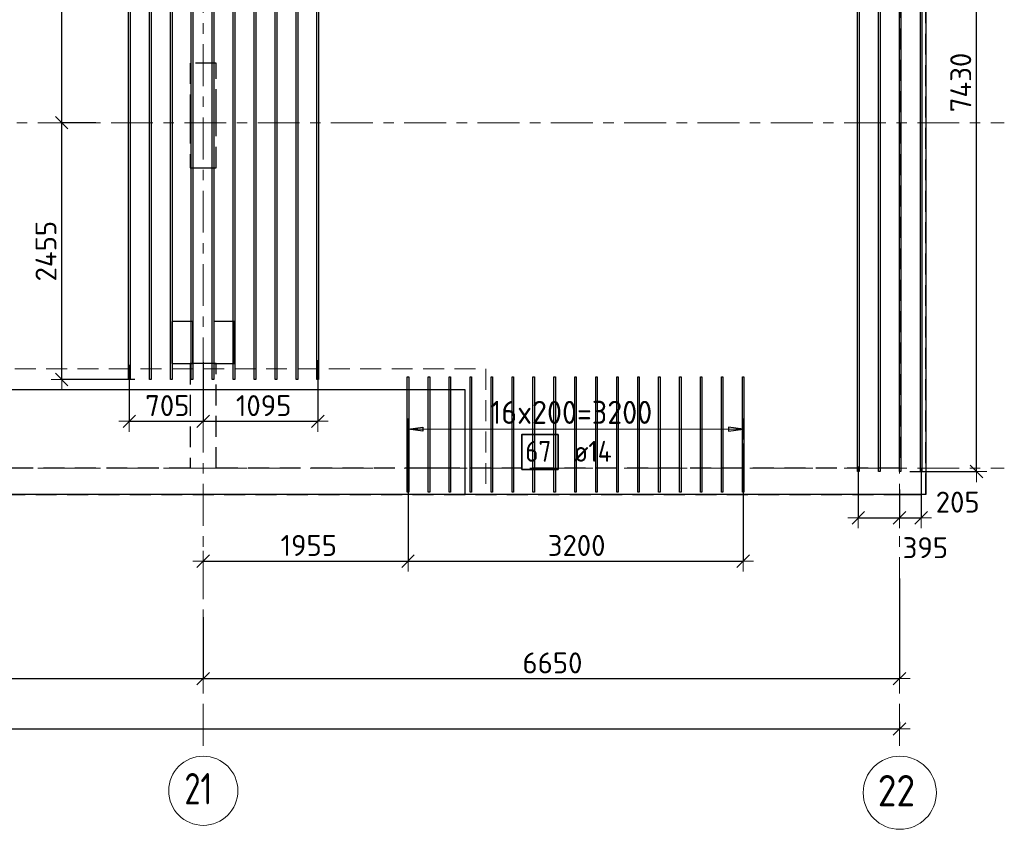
# Model space of a CAD drawing. Header units: metres. Extents: x -38 to 98, y -15 to 19.
# Tile 26 of 64: x 53.2 to 62.6, y -3.45 to 4.28. Entities that reach past the tile are written whole.
import ezdxf

# ---------------------------------------------------------------- set-up
doc = ezdxf.new("R2010")
doc.units = ezdxf.units.M
doc.header["$PDMODE"] = 65
for name, pattern in [('______11', [0.5, 0.4, -0.05, 0, -0.05]), ('______2', [0.27, 0.2, -0.07]), ('______5', [1.1, 0.8, -0.1, 0.1, -0.1])]:
    doc.linetypes.add(name, pattern=pattern)
for name, color, linetype, lineweight in [('XR$2$Осевая линия (1)', 7, '______5', 13), ('XR$2$Размерная линия (1)', 7, 'Continuous', 13), ('XR$3$Перекрытие (1)', 7, 'Continuous', 35), ('XR$3$Перекрытие (2)', 7, 'Continuous', 35), ('XR$3$Размерная линия (1)', 7, 'Continuous', 13), ('XR$5$Стена (1)', 7, 'Continuous', 35)]:
    doc.layers.add(name, color=color, linetype=linetype, lineweight=lineweight)
doc.layers.add('XR$3$Арм.стержн.Доп. Арм. верхн.зоны У', color=7, linetype='Continuous', lineweight=35, true_color=0x739641)
doc.styles.add('ISOCPEUR', font='txt')
doc.dimstyles.new('DIMSTYLE_3', dxfattribs={"dimtxt": 0.2, "dimasz": 0.2, "dimexe": 0, "dimexo": 0, "dimgap": 0.1, "dimtad": 2, "dimdec": 0, "dimlfac": 1000, "dimrnd": 5, "dimzin": 12, "dimdsep": 46, "dimtxsty": 'ISOCPEUR', "dimblk1": 'ALL_ML_STRICH', "dimblk2": 'ALL_ML_STRICH', "dimsah": 1, "dimcen": 0, "dimclrd": 7, "dimclre": 256, "dimclrt": 7, "dimadec": 0, "dimazin": 0, "dimtfac": 1, "dimtdec": 0, "dimtix": 1, "dimtmove": 2, "dimatfit": 3, "dimfxl": 0, "dimtzin": 0, "dimlwd": 0, "dimlwe": -3, "dimarcsym": 0})
doc.dimstyles.new('DIMSTYLE_6', dxfattribs={"dimtxt": 0.2, "dimasz": 0.2, "dimexe": 0, "dimexo": 0, "dimgap": 0.1, "dimtad": 0, "dimdec": 0, "dimlfac": 1000, "dimrnd": 5, "dimzin": 12, "dimdsep": 46, "dimtxsty": 'ISOCPEUR', "dimblk1": 'ALL_ML_STRICH', "dimblk2": 'ALL_ML_STRICH', "dimsah": 1, "dimcen": 0, "dimclrd": 7, "dimclre": 256, "dimclrt": 7, "dimadec": 0, "dimazin": 0, "dimtfac": 1, "dimtdec": 0, "dimtix": 1, "dimtmove": 2, "dimatfit": 3, "dimfxl": 0, "dimtvp": 1.2, "dimtzin": 0, "dimlwd": 0, "dimlwe": -3, "dimarcsym": 0})
doc.dimstyles.new('DIMSTYLE_7', dxfattribs={"dimtxt": 0.2, "dimasz": 0.2, "dimexe": 0, "dimexo": 0, "dimgap": 0.1, "dimtad": 2, "dimdec": 0, "dimlfac": 1000, "dimrnd": 5, "dimzin": 12, "dimdsep": 46, "dimtxsty": 'ISOCPEUR', "dimblk1": 'ALL_ML_STRICH', "dimblk2": 'ALL_ML_STRICH', "dimsah": 1, "dimcen": 0, "dimclrd": 7, "dimclre": 256, "dimclrt": 7, "dimadec": 0, "dimazin": 0, "dimtfac": 1, "dimtdec": 0, "dimtix": 1, "dimtmove": 2, "dimatfit": 3, "dimfxl": 0, "dimtvp": 1.2, "dimtzin": 0, "dimlwd": 0, "dimlwe": -3, "dimarcsym": 0})

# ---------------------------------------------------------------- blocks, each defined once
blk = doc.blocks.new('ALL_ML_STRICH')
at = {"color": 0, "linetype": 'ByBlock', "lineweight": -2}
for p, q in [((0, -0.5), (0, 0.5)), ((-1, 0), (0.5, 0)), ((-0.3, -0.3), (0.3, 0.3))]:
    blk.add_line(p, q, dxfattribs=at)
blk = doc.blocks.new('*D16')
at = {"layer": 'DEFPOINTS', "color": 7, "linetype": 'Continuous', "lineweight": 13, "transparency": 33554687}
for p in [(54.95, -1.4027), (48.15, -1.6059), (48.15, -2.009)]:
    blk.add_point(p, dxfattribs=at)
at = {"layer": 'XR$2$Размерная линия (1)', "color": 9, "linetype": 'Continuous', "lineweight": -2, "true_color": 0xc7c7c7, "transparency": 33554687}
for p, q in [((54.95, -1.4227), (54.95, -2.009)), ((48.15, -1.6259), (48.15, -2.009))]:
    blk.add_line(p, q, dxfattribs=at)
at = {"layer": 'XR$2$Размерная линия (1)', "color": 7, "linetype": 'Continuous', "lineweight": -2, "transparency": 33554687}
blk.add_line((48.15, -2.009), (54.95, -2.009), dxfattribs=at)
at = {"layer": 'XR$2$Размерная линия (1)', "color": 7, "linetype": 'Continuous', "lineweight": 13, "transparency": 33554687, "xscale": 0.2, "yscale": 0.2, "zscale": 0.2, "rotation": 180}
blk.add_blockref('ALL_ML_STRICH', (48.15, -2.009), dxfattribs=at)
at = {"layer": 'XR$2$Размерная линия (1)', "color": 7, "linetype": 'Continuous', "lineweight": 13, "transparency": 33554687, "xscale": 0.2, "yscale": 0.2, "zscale": 0.2}
blk.add_blockref('ALL_ML_STRICH', (54.95, -2.009), dxfattribs=at)
at = {"layer": 'XR$2$Размерная линия (1)', "color": 7, "linetype": 'Continuous', "lineweight": 13, "transparency": 33554687, "insert": (51.56, -1.859), "char_height": 0.2, "width": 0.8, "attachment_point": 5, "style": 'ISOCPEUR'}
blk.add_mtext('\\A1;{6800}', dxfattribs=at)
blk = doc.blocks.new('*D17')
at = {"layer": 'DEFPOINTS', "color": 7, "linetype": 'Continuous', "lineweight": 13, "transparency": 33554687}
for p in [(61.6, -1.033), (54.95, -1.4027), (54.95, -2.009)]:
    blk.add_point(p, dxfattribs=at)
at = {"layer": 'XR$2$Размерная линия (1)', "color": 9, "linetype": 'Continuous', "lineweight": -2, "true_color": 0xc7c7c7, "transparency": 33554687}
for p, q in [((61.6, -1.053), (61.6, -2.009)), ((54.95, -1.4227), (54.95, -2.009))]:
    blk.add_line(p, q, dxfattribs=at)
at = {"layer": 'XR$2$Размерная линия (1)', "color": 7, "linetype": 'Continuous', "lineweight": -2, "transparency": 33554687}
blk.add_line((54.95, -2.009), (61.6, -2.009), dxfattribs=at)
at = {"layer": 'XR$2$Размерная линия (1)', "color": 7, "linetype": 'Continuous', "lineweight": 13, "transparency": 33554687, "xscale": 0.2, "yscale": 0.2, "zscale": 0.2, "rotation": 180}
blk.add_blockref('ALL_ML_STRICH', (54.95, -2.009), dxfattribs=at)
at = {"layer": 'XR$2$Размерная линия (1)', "color": 7, "linetype": 'Continuous', "lineweight": 13, "transparency": 33554687, "xscale": 0.2, "yscale": 0.2, "zscale": 0.2}
blk.add_blockref('ALL_ML_STRICH', (61.6, -2.009), dxfattribs=at)
at = {"layer": 'XR$2$Размерная линия (1)', "color": 7, "linetype": 'Continuous', "lineweight": 13, "transparency": 33554687, "insert": (58.285, -1.859), "char_height": 0.2, "width": 0.8, "attachment_point": 5, "style": 'ISOCPEUR'}
blk.add_mtext('\\A1;{6650}', dxfattribs=at)
blk = doc.blocks.new('*D18')
at = {"layer": 'DEFPOINTS', "color": 7, "linetype": 'Continuous', "lineweight": 13, "transparency": 33554687}
for p in [(0.5, -2.3633), (61.6, -2.4001), (0.5, -2.4901)]:
    blk.add_point(p, dxfattribs=at)
at = {"layer": 'XR$2$Размерная линия (1)', "color": 9, "linetype": 'Continuous', "lineweight": -2, "true_color": 0xc7c7c7, "transparency": 33554687}
for p, q in [((0.5, -2.3833), (0.5, -2.4901)), ((61.6, -2.4201), (61.6, -2.4901))]:
    blk.add_line(p, q, dxfattribs=at)
at = {"layer": 'XR$2$Размерная линия (1)', "color": 7, "linetype": 'Continuous', "lineweight": -2, "transparency": 33554687}
blk.add_line((0.5, -2.4901), (61.6, -2.4901), dxfattribs=at)
at = {"layer": 'XR$2$Размерная линия (1)', "color": 7, "linetype": 'Continuous', "lineweight": 13, "transparency": 33554687, "xscale": 0.2, "yscale": 0.2, "zscale": 0.2, "rotation": 180}
blk.add_blockref('ALL_ML_STRICH', (0.5, -2.4901), dxfattribs=at)
at = {"layer": 'XR$2$Размерная линия (1)', "color": 7, "linetype": 'Continuous', "lineweight": 13, "transparency": 33554687, "xscale": 0.2, "yscale": 0.2, "zscale": 0.2}
blk.add_blockref('ALL_ML_STRICH', (61.6, -2.4901), dxfattribs=at)
at = {"layer": 'XR$2$Размерная линия (1)', "color": 7, "linetype": 'Continuous', "lineweight": 13, "transparency": 33554687, "insert": (31.1, -2.3401), "char_height": 0.2, "width": 1, "attachment_point": 5, "style": 'ISOCPEUR'}
blk.add_mtext('\\A1;{61100}', dxfattribs=at)
blk = doc.blocks.new('*D163')
at = {"layer": 'DEFPOINTS', "color": 7, "linetype": 'Continuous', "lineweight": 13, "transparency": 33554687}
for p in [(56.9058, 0.3231), (54.95, -0.8872), (54.95, -0.9116)]:
    blk.add_point(p, dxfattribs=at)
at = {"layer": 'XR$3$Размерная линия (1)', "color": 9, "linetype": 'Continuous', "lineweight": -2, "true_color": 0xc7c7c7, "transparency": 33554687}
for p, q in [((56.9058, 0.3031), (56.9058, -0.8872)), ((54.95, -0.8916), (54.95, -0.8872))]:
    blk.add_line(p, q, dxfattribs=at)
at = {"layer": 'XR$3$Размерная линия (1)', "color": 7, "linetype": 'Continuous', "lineweight": -2, "transparency": 33554687}
blk.add_line((54.95, -0.8872), (56.9058, -0.8872), dxfattribs=at)
at = {"layer": 'XR$3$Размерная линия (1)', "color": 7, "linetype": 'Continuous', "lineweight": 13, "transparency": 33554687, "xscale": 0.2, "yscale": 0.2, "zscale": 0.2, "rotation": 180}
blk.add_blockref('ALL_ML_STRICH', (54.95, -0.8872), dxfattribs=at)
at = {"layer": 'XR$3$Размерная линия (1)', "color": 7, "linetype": 'Continuous', "lineweight": 13, "transparency": 33554687, "xscale": 0.2, "yscale": 0.2, "zscale": 0.2}
blk.add_blockref('ALL_ML_STRICH', (56.9058, -0.8872), dxfattribs=at)
at = {"layer": 'XR$3$Размерная линия (1)', "color": 7, "linetype": 'Continuous', "lineweight": 13, "transparency": 33554687, "insert": (55.9579, -0.7372), "char_height": 0.2, "width": 0.8, "attachment_point": 5, "style": 'ISOCPEUR'}
blk.add_mtext('\\A1;{1955}', dxfattribs=at)
blk = doc.blocks.new('*D164')
at = {"layer": 'DEFPOINTS', "color": 7, "linetype": 'Continuous', "lineweight": 13, "transparency": 33554687}
for p in [(56.9058, 0.3231), (60.1058, 0.2575), (56.9058, -0.8872)]:
    blk.add_point(p, dxfattribs=at)
at = {"layer": 'XR$3$Размерная линия (1)', "color": 9, "linetype": 'Continuous', "lineweight": -2, "true_color": 0xc7c7c7, "transparency": 33554687}
for p, q in [((56.9058, 0.3031), (56.9058, -0.8872)), ((60.1058, 0.2375), (60.1058, -0.8872))]:
    blk.add_line(p, q, dxfattribs=at)
at = {"layer": 'XR$3$Размерная линия (1)', "color": 7, "linetype": 'Continuous', "lineweight": -2, "transparency": 33554687}
blk.add_line((56.9058, -0.8872), (60.1058, -0.8872), dxfattribs=at)
at = {"layer": 'XR$3$Размерная линия (1)', "color": 7, "linetype": 'Continuous', "lineweight": 13, "transparency": 33554687, "xscale": 0.2, "yscale": 0.2, "zscale": 0.2, "rotation": 180}
blk.add_blockref('ALL_ML_STRICH', (56.9058, -0.8872), dxfattribs=at)
at = {"layer": 'XR$3$Размерная линия (1)', "color": 7, "linetype": 'Continuous', "lineweight": 13, "transparency": 33554687, "xscale": 0.2, "yscale": 0.2, "zscale": 0.2}
blk.add_blockref('ALL_ML_STRICH', (60.1058, -0.8872), dxfattribs=at)
at = {"layer": 'XR$3$Размерная линия (1)', "color": 7, "linetype": 'Continuous', "lineweight": 13, "transparency": 33554687, "insert": (58.5158, -0.7372), "char_height": 0.2, "width": 0.8, "attachment_point": 5, "style": 'ISOCPEUR'}
blk.add_mtext('\\A1;{3200}', dxfattribs=at)
blk = doc.blocks.new('*D175')
at = {"layer": 'DEFPOINTS', "color": 7, "linetype": 'Continuous', "lineweight": 13, "transparency": 33554687}
for p in [(53.9455, 3.3), (53.5983, 0.8469), (54.318, 0.8469)]:
    blk.add_point(p, dxfattribs=at)
at = {"layer": 'XR$3$Размерная линия (1)', "color": 9, "linetype": 'Continuous', "lineweight": -2, "true_color": 0xc7c7c7, "transparency": 33554687}
for p, q in [((53.9255, 3.3), (53.5983, 3.3)), ((54.298, 0.8469), (53.5983, 0.8469))]:
    blk.add_line(p, q, dxfattribs=at)
at = {"layer": 'XR$3$Размерная линия (1)', "color": 7, "linetype": 'Continuous', "lineweight": -2, "transparency": 33554687}
blk.add_line((53.5983, 0.8469), (53.5983, 3.3), dxfattribs=at)
at = {"layer": 'XR$3$Размерная линия (1)', "color": 7, "linetype": 'Continuous', "lineweight": 13, "transparency": 33554687, "xscale": 0.2, "yscale": 0.2, "zscale": 0.2}
for p, rotation in [((53.5983, 3.3), 90), ((53.5983, 0.8469), 270)]:
    blk.add_blockref('ALL_ML_STRICH', p, dxfattribs=dict(at, rotation=rotation))
at = {"layer": 'XR$3$Размерная линия (1)', "color": 7, "linetype": 'Continuous', "lineweight": 13, "transparency": 33554687, "insert": (53.4483, 2.0734), "char_height": 0.2, "width": 0.8, "attachment_point": 5, "rotation": 90, "style": 'ISOCPEUR'}
blk.add_mtext('\\A1;{2455}', dxfattribs=at)
blk = doc.blocks.new('*D176')
at = {"layer": 'DEFPOINTS', "color": 7, "linetype": 'Continuous', "lineweight": 13, "transparency": 33554687}
for p in [(54.3382, 8.6469), (53.5983, 3.3), (53.9455, 3.3)]:
    blk.add_point(p, dxfattribs=at)
at = {"layer": 'XR$3$Размерная линия (1)', "color": 9, "linetype": 'Continuous', "lineweight": -2, "true_color": 0xc7c7c7, "transparency": 33554687}
for p, q in [((54.3182, 8.6469), (53.5983, 8.6469)), ((53.9255, 3.3), (53.5983, 3.3))]:
    blk.add_line(p, q, dxfattribs=at)
at = {"layer": 'XR$3$Размерная линия (1)', "color": 7, "linetype": 'Continuous', "lineweight": -2, "transparency": 33554687}
blk.add_line((53.5983, 3.3), (53.5983, 8.6469), dxfattribs=at)
at = {"layer": 'XR$3$Размерная линия (1)', "color": 7, "linetype": 'Continuous', "lineweight": 13, "transparency": 33554687, "xscale": 0.2, "yscale": 0.2, "zscale": 0.2}
for p, rotation in [((53.5983, 8.6469), 90), ((53.5983, 3.3), 270)]:
    blk.add_blockref('ALL_ML_STRICH', p, dxfattribs=dict(at, rotation=rotation))
at = {"layer": 'XR$3$Размерная линия (1)', "color": 7, "linetype": 'Continuous', "lineweight": 13, "transparency": 33554687, "insert": (53.4483, 5.9734), "char_height": 0.2, "width": 0.8, "attachment_point": 5, "rotation": 90, "style": 'ISOCPEUR'}
blk.add_mtext('\\A1;{5345}', dxfattribs=at)
blk = doc.blocks.new('*D181')
at = {"layer": 'DEFPOINTS', "color": 7, "linetype": 'Continuous', "lineweight": 13, "transparency": 33554687}
for p in [(54.2443, 1.0074), (54.95, 1.0319), (54.2443, 0.4482)]:
    blk.add_point(p, dxfattribs=at)
at = {"layer": 'XR$3$Размерная линия (1)', "color": 9, "linetype": 'Continuous', "lineweight": -2, "true_color": 0xc7c7c7, "transparency": 33554687}
for p, q in [((54.2443, 0.9874), (54.2443, 0.4482)), ((54.95, 1.0119), (54.95, 0.4482))]:
    blk.add_line(p, q, dxfattribs=at)
at = {"layer": 'XR$3$Размерная линия (1)', "color": 7, "linetype": 'Continuous', "lineweight": -2, "transparency": 33554687}
blk.add_line((54.2443, 0.4482), (54.95, 0.4482), dxfattribs=at)
at = {"layer": 'XR$3$Размерная линия (1)', "color": 7, "linetype": 'Continuous', "lineweight": 13, "transparency": 33554687, "xscale": 0.2, "yscale": 0.2, "zscale": 0.2, "rotation": 180}
blk.add_blockref('ALL_ML_STRICH', (54.2443, 0.4482), dxfattribs=at)
at = {"layer": 'XR$3$Размерная линия (1)', "color": 7, "linetype": 'Continuous', "lineweight": 13, "transparency": 33554687, "xscale": 0.2, "yscale": 0.2, "zscale": 0.2}
blk.add_blockref('ALL_ML_STRICH', (54.95, 0.4482), dxfattribs=at)
at = {"layer": 'XR$3$Размерная линия (1)', "color": 7, "linetype": 'Continuous', "lineweight": 13, "transparency": 33554687, "insert": (54.6072, 0.5982), "char_height": 0.2, "width": 0.6, "attachment_point": 5, "style": 'ISOCPEUR'}
blk.add_mtext('\\A1;{705}', dxfattribs=at)
blk = doc.blocks.new('*D182')
at = {"layer": 'DEFPOINTS', "color": 7, "linetype": 'Continuous', "lineweight": 13, "transparency": 33554687}
for p in [(56.0443, 1.0521), (54.95, 1.0319), (54.95, 0.4482)]:
    blk.add_point(p, dxfattribs=at)
at = {"layer": 'XR$3$Размерная линия (1)', "color": 9, "linetype": 'Continuous', "lineweight": -2, "true_color": 0xc7c7c7, "transparency": 33554687}
for p, q in [((54.95, 1.0119), (54.95, 0.4482)), ((56.0443, 1.0321), (56.0443, 0.4482))]:
    blk.add_line(p, q, dxfattribs=at)
at = {"layer": 'XR$3$Размерная линия (1)', "color": 7, "linetype": 'Continuous', "lineweight": -2, "transparency": 33554687}
blk.add_line((54.95, 0.4482), (56.0443, 0.4482), dxfattribs=at)
at = {"layer": 'XR$3$Размерная линия (1)', "color": 7, "linetype": 'Continuous', "lineweight": 13, "transparency": 33554687, "xscale": 0.2, "yscale": 0.2, "zscale": 0.2, "rotation": 180}
blk.add_blockref('ALL_ML_STRICH', (54.95, 0.4482), dxfattribs=at)
at = {"layer": 'XR$3$Размерная линия (1)', "color": 7, "linetype": 'Continuous', "lineweight": 13, "transparency": 33554687, "xscale": 0.2, "yscale": 0.2, "zscale": 0.2}
blk.add_blockref('ALL_ML_STRICH', (56.0443, 0.4482), dxfattribs=at)
at = {"layer": 'XR$3$Размерная линия (1)', "color": 7, "linetype": 'Continuous', "lineweight": 13, "transparency": 33554687, "insert": (55.5272, 0.5982), "char_height": 0.2, "width": 0.8, "attachment_point": 5, "style": 'ISOCPEUR'}
blk.add_mtext('\\A1;{1095}', dxfattribs=at)
blk = doc.blocks.new('*D200')
at = {"layer": 'DEFPOINTS', "color": 7, "linetype": 'Continuous', "lineweight": 13, "transparency": 33554687}
for p in [(62.3068, 7.4), (61.6765, -0.0313), (62.3341, -0.0313)]:
    blk.add_point(p, dxfattribs=at)
at = {"layer": 'XR$3$Размерная линия (1)', "color": 9, "linetype": 'Continuous', "lineweight": -2, "true_color": 0xc7c7c7, "transparency": 33554687}
for p, q in [((62.3268, 7.4), (62.3341, 7.4)), ((61.6965, -0.0313), (62.3341, -0.0313))]:
    blk.add_line(p, q, dxfattribs=at)
at = {"layer": 'XR$3$Размерная линия (1)', "color": 7, "linetype": 'Continuous', "lineweight": -2, "transparency": 33554687}
blk.add_line((62.3341, -0.0313), (62.3341, 7.4), dxfattribs=at)
at = {"layer": 'XR$3$Размерная линия (1)', "color": 7, "linetype": 'Continuous', "lineweight": 13, "transparency": 33554687, "xscale": 0.2, "yscale": 0.2, "zscale": 0.2}
for p, rotation in [((62.3341, 7.4), 90), ((62.3341, -0.0313), 270)]:
    blk.add_blockref('ALL_ML_STRICH', p, dxfattribs=dict(at, rotation=rotation))
at = {"layer": 'XR$3$Размерная линия (1)', "color": 7, "linetype": 'Continuous', "lineweight": 13, "transparency": 33554687, "insert": (62.1841, 3.6843), "char_height": 0.2, "width": 0.8, "attachment_point": 5, "rotation": 90, "style": 'ISOCPEUR'}
blk.add_mtext('\\A1;{7430}', dxfattribs=at)
blk = doc.blocks.new('*D234')
at = {"layer": 'DEFPOINTS', "color": 7, "linetype": 'Continuous', "lineweight": 13, "transparency": 33554687}
for p in [(61.206, 0.0373), (61.6, -0.1817), (61.206, -0.4737)]:
    blk.add_point(p, dxfattribs=at)
at = {"layer": 'XR$3$Размерная линия (1)', "color": 9, "linetype": 'Continuous', "lineweight": -2, "true_color": 0xc7c7c7, "transparency": 33554687}
for p, q in [((61.206, 0.0173), (61.206, -0.4737)), ((61.6, -0.2017), (61.6, -0.4737))]:
    blk.add_line(p, q, dxfattribs=at)
at = {"layer": 'XR$3$Размерная линия (1)', "color": 7, "linetype": 'Continuous', "lineweight": -2, "transparency": 33554687}
blk.add_line((61.206, -0.4737), (61.6, -0.4737), dxfattribs=at)
at = {"layer": 'XR$3$Размерная линия (1)', "color": 7, "linetype": 'Continuous', "lineweight": 13, "transparency": 33554687, "xscale": 0.2, "yscale": 0.2, "zscale": 0.2, "rotation": 180}
blk.add_blockref('ALL_ML_STRICH', (61.206, -0.4737), dxfattribs=at)
at = {"layer": 'XR$3$Размерная линия (1)', "color": 7, "linetype": 'Continuous', "lineweight": 13, "transparency": 33554687, "xscale": 0.2, "yscale": 0.2, "zscale": 0.2}
blk.add_blockref('ALL_ML_STRICH', (61.6, -0.4737), dxfattribs=at)
at = {"layer": 'XR$3$Размерная линия (1)', "color": 7, "linetype": 'Continuous', "lineweight": 13, "transparency": 33554687, "insert": (61.8461, -0.7586), "char_height": 0.2, "width": 0.6, "attachment_point": 5, "style": 'ISOCPEUR'}
blk.add_mtext('\\A1;{395}', dxfattribs=at)
blk = doc.blocks.new('*D235')
at = {"layer": 'DEFPOINTS', "color": 7, "linetype": 'Continuous', "lineweight": 13, "transparency": 33554687}
for p in [(61.806, 0.0204), (61.6, -0.1817), (61.6, -0.4737)]:
    blk.add_point(p, dxfattribs=at)
at = {"layer": 'XR$3$Размерная линия (1)', "color": 9, "linetype": 'Continuous', "lineweight": -2, "true_color": 0xc7c7c7, "transparency": 33554687}
for p, q in [((61.806, 0.0004), (61.806, -0.4737)), ((61.6, -0.2017), (61.6, -0.4737))]:
    blk.add_line(p, q, dxfattribs=at)
at = {"layer": 'XR$3$Размерная линия (1)', "color": 7, "linetype": 'Continuous', "lineweight": -2, "transparency": 33554687}
blk.add_line((61.6, -0.4737), (61.806, -0.4737), dxfattribs=at)
at = {"layer": 'XR$3$Размерная линия (1)', "color": 7, "linetype": 'Continuous', "lineweight": 13, "transparency": 33554687, "xscale": 0.2, "yscale": 0.2, "zscale": 0.2, "rotation": 180}
blk.add_blockref('ALL_ML_STRICH', (61.6, -0.4737), dxfattribs=at)
at = {"layer": 'XR$3$Размерная линия (1)', "color": 7, "linetype": 'Continuous', "lineweight": 13, "transparency": 33554687, "xscale": 0.2, "yscale": 0.2, "zscale": 0.2}
blk.add_blockref('ALL_ML_STRICH', (61.806, -0.4737), dxfattribs=at)
at = {"layer": 'XR$3$Размерная линия (1)', "color": 7, "linetype": 'Continuous', "lineweight": 13, "transparency": 33554687, "insert": (62.1549, -0.3233), "char_height": 0.2, "width": 0.6, "attachment_point": 5, "style": 'ISOCPEUR'}
blk.add_mtext('\\A1;{205}', dxfattribs=at)

msp = doc.modelspace()

# ---------------------------------------------------------------- linework, layer by layer
at = {"layer": 'XR$2$Осевая линия (1)', "color": 253, "linetype": '______11', "lineweight": 13, "true_color": 0xa0a0a0, "transparency": 33554687}
for p, q in [((61.6, -2.65), (61.6, 18.35)), ((54.95, -2.65), (54.95, 8.98)), ((-2.63, 3.3), (62.6, 3.3)), ((-2.63, 0), (62.6, 0))]:
    msp.add_line(p, q, dxfattribs=at)
at = {"layer": 'XR$2$Осевая линия (1)', "color": 7, "linetype": 'Continuous', "lineweight": 13, "transparency": 33554687}
for centre, radius in [((54.9504, -3.0799), 0.3304), ((61.6018, -3.0988), 0.3493)]:
    msp.add_circle(centre, radius, dxfattribs=at)
at = {"layer": 'XR$3$Арм.стержн.Доп. Арм. верхн.зоны У', "color": 253, "linetype": 'Continuous', "lineweight": -3, "true_color": 0xa0a0a0, "transparency": 33554687}
for p, q in [((56.9058, 0.3738), (56.9058, 0.4738)), ((60.1058, 0.3738), (60.1058, 0.4738)), ((56.9058, 0.3738), (56.9058, 0.2738)), ((60.1058, 0.3738), (60.1058, 0.2738))]:
    msp.add_line(p, q, dxfattribs=at)
at = {"layer": 'XR$3$Арм.стержн.Доп. Арм. верхн.зоны У', "color": 7, "linetype": 'Continuous', "lineweight": 25, "transparency": 33554687}
for p, q in [((56.9058, 0.3738), (57.0458, 0.3938)), ((57.0458, 0.3938), (57.0458, 0.3538)), ((60.1058, 0.3738), (59.9658, 0.3938)), ((59.9658, 0.3938), (59.9658, 0.3538)), ((57.0458, 0.3538), (56.9058, 0.3738)), ((59.9658, 0.3538), (60.1058, 0.3738))]:
    msp.add_line(p, q, dxfattribs=at)
at = {"layer": 'XR$3$Арм.стержн.Доп. Арм. верхн.зоны У', "color": 7, "linetype": 'Continuous', "lineweight": 13, "transparency": 33554687}
for p, q in [((56.9058, 0.3738), (56.9058, 0.3738)), ((60.1058, 0.3738), (60.1058, 0.3738))]:
    msp.add_line(p, q, dxfattribs=at)
at = {"layer": 'XR$3$Арм.стержн.Доп. Арм. верхн.зоны У', "color": 7, "linetype": 'Continuous', "lineweight": 25, "transparency": 33554687}
for points in [[(61.199, -0.0313), (61.199, 9.3287), (61.213, 9.3287), (61.213, -0.0313), (61.199, -0.0313)], [(61.399, -0.0313), (61.399, 9.3287), (61.413, 9.3287), (61.413, -0.0313), (61.399, -0.0313)], [(61.599, -0.0313), (61.599, 9.3287), (61.613, 9.3287), (61.613, -0.0313), (61.599, -0.0313)], [(61.799, -0.0313), (61.799, 9.3287), (61.813, 9.3287), (61.813, -0.0313), (61.799, -0.0313)], [(54.2523, 8.6469), (54.2523, 0.8469), (54.2363, 0.8469), (54.2363, 8.6469), (54.2523, 8.6469)], [(54.4523, 8.6469), (54.4523, 0.8469), (54.4363, 0.8469), (54.4363, 8.6469), (54.4523, 8.6469)], [(54.6523, 8.6469), (54.6523, 0.8469), (54.6363, 0.8469), (54.6363, 8.6469), (54.6523, 8.6469)], [(54.8523, 8.6469), (54.8523, 0.8469), (54.8363, 0.8469), (54.8363, 8.6469), (54.8523, 8.6469)], [(55.0523, 8.6469), (55.0523, 0.8469), (55.0363, 0.8469), (55.0363, 8.6469), (55.0523, 8.6469)], [(55.2523, 8.6469), (55.2523, 0.8469), (55.2363, 0.8469), (55.2363, 8.6469), (55.2523, 8.6469)], [(55.4523, 8.6469), (55.4523, 0.8469), (55.4363, 0.8469), (55.4363, 8.6469), (55.4523, 8.6469)], [(55.6523, 8.6469), (55.6523, 0.8469), (55.6363, 0.8469), (55.6363, 8.6469), (55.6523, 8.6469)], [(55.8523, 8.6469), (55.8523, 0.8469), (55.8363, 0.8469), (55.8363, 8.6469), (55.8523, 8.6469)], [(56.0523, 8.6469), (56.0523, 0.8469), (56.0363, 0.8469), (56.0363, 8.6469), (56.0523, 8.6469)], [(56.9128, 0.8731), (56.9128, -0.2269), (56.8988, -0.2269), (56.8988, 0.8731), (56.9128, 0.8731)], [(57.1128, 0.8731), (57.1128, -0.2269), (57.0988, -0.2269), (57.0988, 0.8731), (57.1128, 0.8731)], [(57.3128, 0.8731), (57.3128, -0.2269), (57.2988, -0.2269), (57.2988, 0.8731), (57.3128, 0.8731)], [(57.5128, 0.8731), (57.5128, -0.2269), (57.4988, -0.2269), (57.4988, 0.8731), (57.5128, 0.8731)], [(57.7128, 0.8731), (57.7128, -0.2269), (57.6988, -0.2269), (57.6988, 0.8731), (57.7128, 0.8731)], [(57.9128, 0.8731), (57.9128, -0.2269), (57.8988, -0.2269), (57.8988, 0.8731), (57.9128, 0.8731)], [(58.1128, 0.8731), (58.1128, -0.2269), (58.0988, -0.2269), (58.0988, 0.8731), (58.1128, 0.8731)], [(58.3128, 0.8731), (58.3128, -0.2269), (58.2988, -0.2269), (58.2988, 0.8731), (58.3128, 0.8731)], [(58.5128, 0.8731), (58.5128, -0.2269), (58.4988, -0.2269), (58.4988, 0.8731), (58.5128, 0.8731)], [(58.7128, 0.8731), (58.7128, -0.2269), (58.6988, -0.2269), (58.6988, 0.8731), (58.7128, 0.8731)], [(58.9128, 0.8731), (58.9128, -0.2269), (58.8988, -0.2269), (58.8988, 0.8731), (58.9128, 0.8731)], [(59.1128, 0.8731), (59.1128, -0.2269), (59.0988, -0.2269), (59.0988, 0.8731), (59.1128, 0.8731)], [(59.3128, 0.8731), (59.3128, -0.2269), (59.2988, -0.2269), (59.2988, 0.8731), (59.3128, 0.8731)], [(59.5128, 0.8731), (59.5128, -0.2269), (59.4988, -0.2269), (59.4988, 0.8731), (59.5128, 0.8731)], [(59.7128, 0.8731), (59.7128, -0.2269), (59.6988, -0.2269), (59.6988, 0.8731), (59.7128, 0.8731)], [(59.9128, 0.8731), (59.9128, -0.2269), (59.8988, -0.2269), (59.8988, 0.8731), (59.9128, 0.8731)], [(60.1128, 0.8731), (60.1128, -0.2269), (60.0988, -0.2269), (60.0988, 0.8731), (60.1128, 0.8731)]]:
    msp.add_lwpolyline(points, dxfattribs=at)
at = {"layer": 'XR$3$Арм.стержн.Доп. Арм. верхн.зоны У', "color": 7, "linetype": 'Continuous', "lineweight": 13, "transparency": 33554687}
msp.add_lwpolyline([(56.9058, 0.3738), (57.5428, 0.3738), (57.5428, 0.3738), (60.1058, 0.3738)], dxfattribs=at)
at = {"layer": 'XR$3$Арм.стержн.Доп. Арм. верхн.зоны У', "color": 7, "linetype": 'Continuous', "lineweight": 35, "transparency": 33554687}
msp.add_lwpolyline([(57.9925, -0.0117), (58.3391, -0.0117), (58.3391, 0.3217), (57.9925, 0.3217), (57.9925, -0.0117)], dxfattribs=at)
at = {"layer": 'XR$3$Перекрытие (1)', "color": 7, "linetype": 'Continuous', "lineweight": 25, "transparency": 33554687}
for p, q in [((61.85, 16.65), (61.85, -0.25)), ((54.65, 1.4), (54.65, 1)), ((54.85, 1.4), (54.65, 1.4)), ((54.85, 1), (54.85, 1.4)), ((55.05, 1.4), (55.05, 1)), ((55.25, 1.4), (55.05, 1.4)), ((55.25, 1), (55.25, 1.4)), ((54.65, 1), (54.85, 1)), ((55.05, 1), (55.25, 1)), ((57.45, 0.75), (52.45, 0.75)), ((57.45, -0.25), (57.45, 0.75)), ((61.85, -0.25), (57.45, -0.25))]:
    msp.add_line(p, q, dxfattribs=at)
at = {"layer": 'XR$3$Перекрытие (2)', "color": 7, "linetype": '______2', "lineweight": 18, "transparency": 33554687}
for p, q in [((52.25, 0.95), (57.65, 0.95)), ((57.65, 0.95), (57.65, -0.25))]:
    msp.add_line(p, q, dxfattribs=at)
at = {"layer": 'XR$3$Перекрытие (2)', "color": 7, "linetype": 'Continuous', "lineweight": 25, "transparency": 33554687}
msp.add_line((57.45, -0.25), (52.45, -0.25), dxfattribs=at)
at = {"layer": 'XR$5$Стена (1)', "color": 253, "linetype": '______2', "lineweight": -3, "true_color": 0xa0a0a0, "transparency": 33554687}
for p, q in [((61.85, -0.25), (61.85, 16.4)), ((61.6, 6), (61.6, 0)), ((54.825, 3.87), (54.825, 3.42)), ((55.075, 3.87), (54.825, 3.87)), ((55.075, 3.42), (55.075, 3.87)), ((54.825, 3.42), (54.825, 3.3)), ((55.075, 3.3), (55.075, 3.42)), ((54.825, 3.3), (54.825, 2.87)), ((55.075, 2.87), (55.075, 3.3)), ((54.825, 2.87), (54.995, 2.87)), ((54.995, 2.87), (55.075, 2.87)), ((54.995, 1), (54.825, 1)), ((54.825, 1), (54.825, 0)), ((55.075, 1), (54.995, 1)), ((55.075, 0), (55.075, 1)), ((54.825, 0), (52.3198, 0)), ((57.08, 0), (55.075, 0)), ((57.2, 0), (57.08, 0)), ((61.6, 0), (57.2, 0)), ((48.25, -0.25), (61.6, -0.25)), ((61.6, -0.25), (61.85, -0.25))]:
    msp.add_line(p, q, dxfattribs=at)

# ---------------------------------------------------------------- texts
at = {"layer": 'XR$2$Осевая линия (1)', "color": 7, "linetype": 'Continuous', "lineweight": 13, "transparency": 33554687, "char_height": 0.3, "attachment_point": 7, "style": 'ISOCPEUR'}
for s, insert, width in [('\\W0.75;21', (54.7704, -3.2104), 0.472281), ('\\W0.87;22', (61.3918, -3.2293), 0.550812)]:
    msp.add_mtext(s, dxfattribs=dict(at, insert=insert, width=width))
at = {"layer": 'XR$3$Арм.стержн.Доп. Арм. верхн.зоны У', "color": 7, "linetype": 'Continuous', "lineweight": 13, "transparency": 33554687, "insert": (57.6918, 0.4238), "char_height": 0.22, "width": 1.753128, "attachment_point": 7, "style": 'ISOCPEUR'}
msp.add_mtext('\\W0.95;16x200=3200', dxfattribs=at)
at = {"layer": 'XR$3$Арм.стержн.Доп. Арм. верхн.зоны У', "color": 7, "linetype": 'Continuous', "lineweight": 25, "transparency": 33554687, "char_height": 0.2, "attachment_point": 7, "style": 'ISOCPEUR'}
for s, insert, width in [('\\W0.87;67', (58.0258, 0.0617), 0.367208), ('\\W0.89; ø14 ', (58.3725, 0.0617), 0.769432)]:
    msp.add_mtext(s, dxfattribs=dict(at, insert=insert, width=width))

# ---------------------------------------------------------------- dimensions: what is measured, and where the dimension line sits
at = {"layer": 'XR$2$Размерная линия (1)', "color": 7, "linetype": 'Continuous', "lineweight": 13, "transparency": 33554687}
for base, p1, p2, picture, middle in [((61.6, -2.009), (54.95, -1.4227), (61.6, -1.053), '*D17', (58.285, -1.859)), ((54.95, -2.009), (48.15, -1.6259), (54.95, -1.4227), '*D16', (51.56, -1.859)), ((61.6, -2.4901), (0.5, -2.3833), (61.6, -2.4201), '*D18', (31.1, -2.3401))]:
    dim = msp.add_linear_dim(base=base, p1=p1, p2=p2, dimstyle='DIMSTYLE_3', override={"dimpost": '<>', "dimclrd": 7, "dimclre": 9, "dimclrt": 7, "dimlwd": 0, "dimlwe": 65533}, dxfattribs=at)
    dim.commit()
    dim.dimension.update_dxf_attribs({"geometry": picture, "text_midpoint": middle, "dimtype": 160})
at = {"layer": 'XR$3$Размерная линия (1)', "color": 7, "linetype": 'Continuous', "lineweight": 13, "transparency": 33554687}
for base, p1, p2, picture, middle in [((53.5983, 8.6469), (53.9255, 3.3), (54.3182, 8.6469), '*D176', (53.4483, 5.9734)), ((62.3341, 7.4), (61.6965, -0.0313), (62.3268, 7.4), '*D200', (62.1841, 3.6843)), ((53.5983, 3.3), (54.298, 0.8469), (53.9255, 3.3), '*D175', (53.4483, 2.0734))]:
    dim = msp.add_linear_dim(base=base, p1=p1, p2=p2, angle=90, dimstyle='DIMSTYLE_3', override={"dimpost": '<>', "dimclrd": 7, "dimclre": 9, "dimclrt": 7, "dimlwd": 0, "dimlwe": 65533}, dxfattribs=at)
    dim.commit()
    dim.dimension.update_dxf_attribs({"geometry": picture, "text_midpoint": middle, "dimtype": 160})
for base, p1, p2, dimstyle, picture, middle in [((56.0443, 0.4482), (54.95, 1.0119), (56.0443, 1.0321), 'DIMSTYLE_3', '*D182', (55.5272, 0.5982)), ((54.95, 0.4482), (54.2443, 0.9874), (54.95, 1.0119), 'DIMSTYLE_3', '*D181', (54.6072, 0.5982)), ((56.9058, -0.8872), (54.95, -0.8916), (56.9058, 0.3031), 'DIMSTYLE_3', '*D163', (55.9579, -0.7372)), ((60.1058, -0.8872), (56.9058, 0.3031), (60.1058, 0.2375), 'DIMSTYLE_3', '*D164', (58.5158, -0.7372)), ((61.6, -0.4737), (61.206, 0.0173), (61.6, -0.2017), 'DIMSTYLE_6', '*D234', (61.8461, -0.7586)), ((61.806, -0.4737), (61.6, -0.2017), (61.806, 0.0004), 'DIMSTYLE_7', '*D235', (62.1549, -0.3233))]:
    dim = msp.add_linear_dim(base=base, p1=p1, p2=p2, dimstyle=dimstyle, override={"dimpost": '<>', "dimclrd": 7, "dimclre": 9, "dimclrt": 7, "dimlwd": 0, "dimlwe": 65533}, dxfattribs=at)
    dim.commit()
    dim.dimension.update_dxf_attribs({"geometry": picture, "text_midpoint": middle, "dimtype": 160})

doc.saveas('drawing.dxf')
